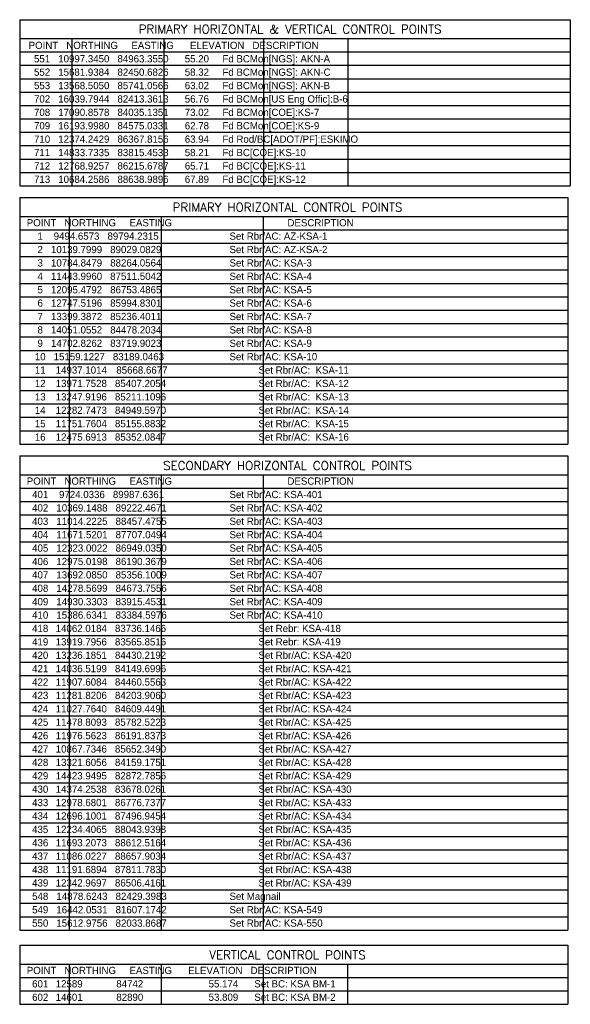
# Model space of a CAD drawing. Header units: feet. Extents: x 30669 to 99318, y 4696 to 26220.
# Tile 12 of 128: x 48774 to 53336, y 16117 to 24279. Entities that reach past the tile are written whole.
import ezdxf
from ezdxf.enums import TextEntityAlignment as Align

# ---------------------------------------------------------------- set-up
doc = ezdxf.new("R2010")
doc.units = ezdxf.units.FT
doc.header["$LTSCALE"] = 600
doc.header["$MEASUREMENT"] = 0
doc.layers.add('S-NOTES', color=3, linetype='CONTINUOUS')
doc.layers.add('S-NOTESheader', color=4, linetype='CONTINUOUS')
doc.styles.add('L120', font='simplex', dxfattribs={"height": 72})
doc.styles.add('LE100', font='msimplex.shx', dxfattribs={"height": 60})

msp = doc.modelspace()

# ---------------------------------------------------------------- linework, layer by layer
at = {"layer": 'S-NOTES'}
for p, q in [((48775.7, 24278.5), (48775.7, 22901.5)), ((48775.7, 24278.5), (53336.3, 24278.5)), ((53336.3, 24278.5), (53336.3, 22901.5)), ((48775.7, 24122.5), (53336.3, 24122.5)), ((49206.4, 24122.5), (49206.4, 22901.5)), ((49968, 24122.5), (49968, 22901.5)), ((50794.4, 24115.7), (50794.4, 22901.5)), ((51492.7, 24122.5), (51492.7, 22901.5)), ((48775.7, 24011.5), (53336.3, 24011.5)), ((48775.7, 23900.5), (53336.3, 23900.5)), ((48775.7, 23789.5), (53336.3, 23789.5)), ((48775.7, 23678.5), (53336.3, 23678.5)), ((48775.7, 23567.5), (53336.3, 23567.5)), ((48775.7, 23456.5), (53336.3, 23456.5)), ((48775.7, 23345.5), (53336.3, 23345.5)), ((48775.7, 23234.5), (53336.3, 23234.5)), ((48775.7, 23123.5), (53336.3, 23123.5)), ((48775.7, 23012.5), (53336.3, 23012.5)), ((48775.7, 22901.5), (53336.3, 22901.5)), ((48774, 22803.8), (48774, 20760.8)), ((48774, 22803.8), (53315, 22803.8)), ((53315, 22803.8), (53315, 20760.8)), ((48774, 22647.8), (53315, 22647.8)), ((49185.2, 22647.8), (49185.2, 20760.8)), ((49946.8, 22647.8), (49946.8, 20760.8)), ((50792.7, 22640.9), (50792.7, 20760.8)), ((48774, 22536.8), (53315, 22536.8)), ((48774, 22425.8), (53315, 22425.8)), ((48774, 22314.8), (53315, 22314.8)), ((48774, 22203.8), (53315, 22203.8)), ((48774, 22092.8), (53315, 22092.8)), ((48774, 21981.8), (53315, 21981.8)), ((48774, 21870.8), (53315, 21870.8)), ((48774, 21759.8), (53315, 21759.8)), ((48774, 21648.8), (53315, 21648.8)), ((48774, 21537.8), (53315, 21537.8)), ((48774, 21426.8), (53315, 21426.8)), ((48774, 21315.8), (53315, 21315.8)), ((48774, 21204.8), (53315, 21204.8)), ((48774, 21093.8), (53315, 21093.8)), ((48774, 20982.8), (53315, 20982.8)), ((48774, 20871.8), (53315, 20871.8)), ((48774, 20760.8), (53315, 20760.8)), ((48774, 20662.2), (48774, 16732.2)), ((48774, 20662.2), (53315, 20662.2)), ((53315, 20662.2), (53315, 16732.2)), ((48774, 20506.2), (53315, 20506.2)), ((49185.2, 20506.2), (49185.2, 16732.2)), ((49946.8, 20506.2), (49946.8, 16732.2)), ((50792.7, 20499.4), (50792.7, 16732.2)), ((48774, 20395.2), (53315, 20395.2)), ((48774, 20284.2), (53315, 20284.2)), ((48774, 20173.2), (53315, 20173.2)), ((48774, 20062.2), (53315, 20062.2)), ((48774, 19951.2), (53315, 19951.2)), ((48774, 19840.2), (53315, 19840.2)), ((48774, 19729.2), (53315, 19729.2)), ((48774, 19618.2), (53315, 19618.2)), ((48774, 19507.2), (53315, 19507.2)), ((48774, 19396.2), (53315, 19396.2)), ((48774, 19285.2), (53315, 19285.2)), ((48774, 19174.2), (53315, 19174.2)), ((48774, 19063.2), (53315, 19063.2)), ((48774, 18952.2), (53315, 18952.2)), ((48774, 18841.2), (53315, 18841.2)), ((48774, 18730.2), (53315, 18730.2)), ((48774, 18619.2), (53315, 18619.2)), ((48774, 18508.2), (53315, 18508.2)), ((48774, 18397.2), (53315, 18397.2)), ((48774, 18286.2), (53315, 18286.2)), ((48774, 18175.2), (53315, 18175.2)), ((48774, 18064.2), (53315, 18064.2)), ((48774, 17953.2), (53315, 17953.2)), ((48774, 17842.2), (53315, 17842.2)), ((48774, 17731.2), (53315, 17731.2)), ((48774, 17620.2), (53315, 17620.2)), ((48774, 17509.2), (53315, 17509.2)), ((48774, 17398.2), (53315, 17398.2)), ((48774, 17287.2), (53315, 17287.2)), ((48774, 17176.2), (53315, 17176.2)), ((48774, 17065.2), (53315, 17065.2)), ((48774, 16954.2), (53315, 16954.2)), ((48774, 16843.2), (53315, 16843.2)), ((48774, 16732.2), (53315, 16732.2)), ((48774, 16606.1), (48774, 16117.1)), ((48774, 16606.1), (53315, 16606.1)), ((53315, 16606.1), (53315, 16117.1)), ((48774, 16450.1), (53315, 16450.1)), ((49185.2, 16450.1), (49185.2, 16117.1)), ((49946.8, 16450.1), (49946.8, 16117.1)), ((50792.7, 16443.3), (50792.7, 16117.1)), ((51491, 16450.1), (51491, 16117.1)), ((48774, 16339.1), (53315, 16339.1)), ((48774, 16228.1), (53315, 16228.1)), ((48774, 16117.1), (53315, 16117.1))]:
    msp.add_line(p, q, dxfattribs=at)

# ---------------------------------------------------------------- texts
at = {"layer": 'S-NOTES', "char_height": 60, "width": 7914.854, "attachment_point": 1, "line_spacing_factor": 1.11, "style": 'LE100'}
for s, insert in [('POINT   NORTHING     EASTING      ELEVATION   DESCRIPTION\\P  551   10997.3450   84963.3550      55.20     Fd BCMon[NGS]: AKN-A\\P  552   15681.9384   82450.6826      58.32     Fd BCMon[NGS]: AKN-C\\P  553   13568.5050   85741.0566      63.02     Fd BCMon[NGS]: AKN-B\\P  702   16039.7944   82413.3613      56.76     Fd BCMon[US Eng Offic]:B-6\\P  708   17090.8578   84035.1351      73.02     Fd BCMon[COE]:KS-7\\P  709   16193.9980   84575.0331      62.78     Fd BCMon[COE]:KS-9\\P  710   12374.2429   86367.8156      63.94     Fd Rod/BC[ADOT/PF]:ESKIMO\\P  711   14833.7335   83815.4533      58.21     Fd BC[COE]:KS-10\\P  712   12768.9257   86215.6787      65.71     Fd BC[COE]:KS-11\\P  713   10684.2586   88638.9896      67.89     Fd BC[COE]:KS-12', (48848, 24095.7)), ('POINT   NORTHING     EASTING      ^I^I^I^IDESCRIPTION\\P    1    9494.6573   89794.2315      ^I^ISet Rbr/AC: AZ-KSA-1\\P    2   10139.7999   89029.0829      ^I^ISet Rbr/AC: AZ-KSA-2\\P    3   10784.8479   88264.0564      ^I^ISet Rbr/AC: KSA-3\\P    4   11443.9960   87511.5042      ^I^ISet Rbr/AC: KSA-4\\P    5   12095.4792   86753.4865      ^I^ISet Rbr/AC: KSA-5\\P    6   12747.5196   85994.8301      ^I^ISet Rbr/AC: KSA-6\\P    7   13399.3872   85236.4011      ^I^ISet Rbr/AC: KSA-7\\P    8   14051.0552   84478.2034      ^I^ISet Rbr/AC: KSA-8\\P    9   14702.8262   83719.9023      ^I^ISet Rbr/AC: KSA-9\\P   10   15159.1227   83189.0463      ^I^ISet Rbr/AC: KSA-10\\P   11^I14937.1014^I 85668.6677^I^I ^I^ISet Rbr/AC:  KSA-11\\P   12^I13971.7528   85407.2054^I^I ^I^ISet Rbr/AC:  KSA-12\\P   13^I13247.9196   85211.1096^I^I ^I^ISet Rbr/AC:  KSA-13\\P   14^I12282.7473   84949.5970^I^I ^I^ISet Rbr/AC:  KSA-14\\P   15^I11751.7604   85155.8832^I^I ^I^ISet Rbr/AC:  KSA-15\\P   16^I12475.6913   85352.0847^I^I ^I^ISet Rbr/AC:  KSA-16', (48832.5, 22625.6)), ('POINT   NORTHING     EASTING      ^I^I^I^IDESCRIPTION\\P  401    9724.0336   89987.6361      ^I^ISet Rbr/AC: KSA-401\\P  402   10369.1488   89222.4671      ^I^ISet Rbr/AC: KSA-402\\P  403   11014.2225   88457.4755      ^I^ISet Rbr/AC: KSA-403\\P  404   11671.5201   87707.0494      ^I^ISet Rbr/AC: KSA-404\\P  405   12323.0022   86949.0350      ^I^ISet Rbr/AC: KSA-405\\P  406   12975.0198   86190.3679      ^I^ISet Rbr/AC: KSA-406\\P  407   13692.0850   85356.1009      ^I^ISet Rbr/AC: KSA-407\\P  408   14278.5699   84673.7556      ^I^ISet Rbr/AC: KSA-408\\P  409   14930.3303   83915.4531      ^I^ISet Rbr/AC: KSA-409\\P  410   15386.6341   83384.5976      ^I^ISet Rbr/AC: KSA-410\\P  418^I14062.0184   83736.1466^I^I ^I^ISet Rebr: KSA-418\\P  419^I13919.7956   83565.8516^I^I ^I^ISet Rebr: KSA-419\\P  420^I13236.1851   84430.2192^I^I ^I^ISet Rbr/AC: KSA-420\\P  421^I14036.5199   84149.6996^I^I ^I^ISet Rbr/AC: KSA-421\\P  422^I11907.6084   84460.5563^I^I ^I^ISet Rbr/AC: KSA-422\\P  423^I11281.8206   84203.9060^I^I ^I^ISet Rbr/AC: KSA-423\\P  424^I11027.7640   84609.4491^I^I ^I^ISet Rbr/AC: KSA-424\\P  425^I11478.8093   85782.5223^I^I ^I^ISet Rbr/AC: KSA-425\\P  426^I11976.5623   86191.8373^I^I ^I^ISet Rbr/AC: KSA-426\\P  427^I10867.7346   85652.3490^I^I ^I^ISet Rbr/AC: KSA-427\\P  428^I13321.6056   84159.1751^I^I ^I^ISet Rbr/AC: KSA-428\\P  429^I14423.9495   82872.7856^I^I ^I^ISet Rbr/AC: KSA-429\\P  430^I14374.2538   83678.0261^I^I ^I^ISet Rbr/AC: KSA-430\\P  433^I12978.6801   86776.7377^I^I ^I^ISet Rbr/AC: KSA-433\\P  434^I12696.1001   87496.9454^I^I ^I^ISet Rbr/AC: KSA-434\\P  435^I12234.4065   88043.9398^I^I ^I^ISet Rbr/AC: KSA-435\\P  436^I11693.2073   88612.5164^I^I ^I^ISet Rbr/AC: KSA-436\\P  437^I11086.0227   88657.9034^I^I ^I^ISet Rbr/AC: KSA-437\\P  438^I11191.6894   87811.7830^I^I ^I^ISet Rbr/AC: KSA-438\\P  439^I12342.9697   86506.4161^I^I ^I^ISet Rbr/AC: KSA-439\\P  548   14878.6243   82429.3983      ^I^ISet Magnail\\P  549   16442.0531   81607.1742      ^I^ISet Rbr/AC: KSA-549\\P  550   15612.9756   82033.8687      ^I^ISet Rbr/AC: KSA-550', (48832.5, 20484)), ('POINT   NORTHING     EASTING      ELEVATION   DESCRIPTION\\P  601^I12589^I^I 84742^I^I   55.174      Set BC: KSA BM-1\\P  602^I14601^I^I 82890^I^I   53.809      Set BC: KSA BM-2', (48832.5, 16427.9))]:
    msp.add_mtext(s, dxfattribs=dict(at, insert=insert))
at = {"layer": 'S-NOTESheader', "style": 'L120'}
for s, p in [('PRIMARY HORIZONTAL & VERTICAL CONTROL POINTS', (51014.3, 24164.3)), ('PRIMARY HORIZONTAL CONTROL POINTS', (50993.1, 22687.9)), ('SECONDARY HORIZONTAL CONTROL POINTS', (50993.1, 20546.3)), ('VERTICAL CONTROL POINTS', (50993.1, 16490.2))]:
    msp.add_text(s, height=72, dxfattribs=at).set_placement(p, align=Align.CENTER)

doc.saveas('drawing.dxf')
